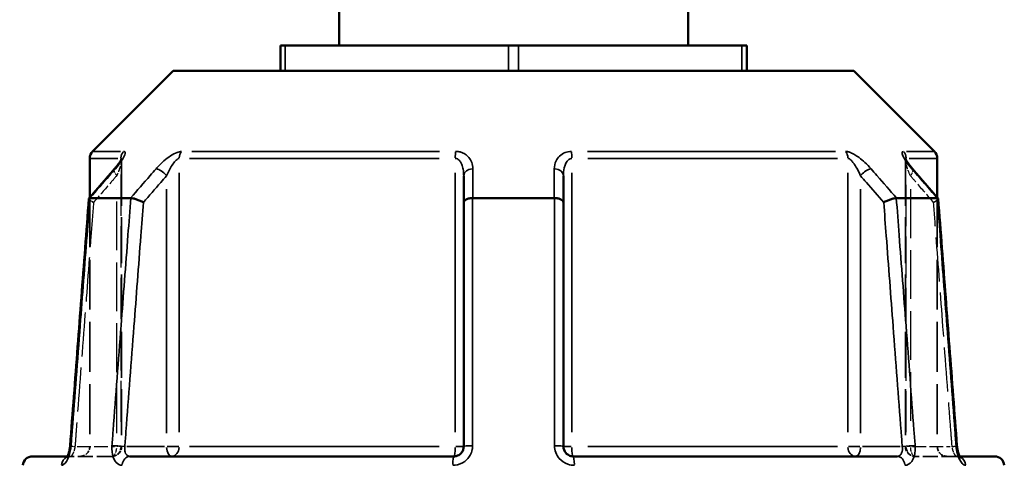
# Model space of a CAD drawing. Header units: millimetres. Extents: x 0 to 926, y 0 to 969.
# Tile 5 of 18: x 351 to 451, y 407 to 453. Entities that reach past the tile are written whole.
import ezdxf

# ---------------------------------------------------------------- set-up
doc = ezdxf.new("R2010")
doc.units = ezdxf.units.MM
doc.linetypes.add('DASHED', pattern=[0.2067, 0.1654, -0.0413])
for name, color, linetype, lineweight in [('Dimension (ANSI)', 7, 'Continuous', 25), ('Hidden (ANSI)', 7, 'DASHED', 35), ('Hidden Narrow (ANSI)', 7, 'DASHED', 25), ('Visible (ANSI)', 7, 'Continuous', 50), ('Visible Narrow (ANSI)', 7, 'Continuous', 35)]:
    doc.layers.add(name, color=color, linetype=linetype, lineweight=lineweight)
doc.styles.add('Note Text (ANSI)', font='tahoma.ttf')
doc.dimstyles.new('Default - mm (ANSI)', dxfattribs={"dimtxt": 3.048, "dimasz": 2.5, "dimexe": 3.175, "dimexo": 1.6002, "dimgap": 0.8, "dimtad": 0, "dimtoh": 1, "dimrnd": 1e-08, "dimzin": 4, "dimdsep": 46, "dimtxsty": 'Note Text (ANSI)', "dimcen": 0.09, "dimdle": 10, "dimclrd": 256, "dimclre": 256, "dimclrt": 256, "dimadec": 1, "dimazin": 1, "dimtfac": 1, "dimtofl": 0, "dimtmove": 0, "dimatfit": 3, "dimfxl": 1, "dimtolj": 1, "dimtzin": 4, "dimlwd": -1, "dimlwe": -1, "dimarcsym": 0})

# ---------------------------------------------------------------- blocks, each defined once
blk = doc.blocks.new('*D8')
at = {"layer": 'Defpoints', "color": 0, "transparency": 16777216}
for p in [(256.68, 532.05), (385.95, 532.05), (401.98, 242.08)]:
    blk.add_point(p, dxfattribs=at)
at = {"layer": 'Dimension (ANSI)', "transparency": 16777216}
for p, q in [((384.35, 532.05), (253.5, 532.05)), ((256.68, 529.55), (256.68, 424.05)), ((256.68, 244.58), (256.68, 410.11)), ((400.38, 242.08), (253.5, 242.08))]:
    blk.add_line(p, q, dxfattribs=at)
for points in [[(256.26, 529.55), (257.09, 529.55), (256.68, 532.05)], [(256.26, 244.58), (257.09, 244.58), (256.68, 242.08)]]:
    blk.add_solid(points, dxfattribs=at)
at = {"layer": 'Dimension (ANSI)', "transparency": 16777216, "insert": (255.08, 410.91), "char_height": 3.048, "attachment_point": 1, "rotation": 90, "style": 'Note Text (ANSI)'}
blk.add_mtext('\\A1;289.97', dxfattribs=at)

msp = doc.modelspace()

# ---------------------------------------------------------------- linework, layer by layer
at = {"layer": 'Hidden (ANSI)', "ltscale": 28.348015}
for p, q in [((361.161, 438.566), (361.161, 409.268)), ((441.348, 438.566), (441.348, 409.268))]:
    msp.add_line(p, q, dxfattribs=at)
at = {"layer": 'Hidden (ANSI)', "ltscale": 30.793913}
for p, q in [((357.905, 434.729), (357.905, 409.268)), ((444.605, 434.729), (444.605, 409.268))]:
    msp.add_line(p, q, dxfattribs=at)
at = {"layer": 'Hidden (ANSI)', "ltscale": 1.470216}
msp.add_line((355.623, 408.268), (355.917, 408.268), dxfattribs=at)
at = {"layer": 'Hidden (ANSI)', "ltscale": 9.334328}
for p, q in [((360.161, 408.268), (355.917, 408.268)), ((446.592, 408.268), (442.348, 408.268))]:
    msp.add_line(p, q, dxfattribs=at)
at = {"layer": 'Hidden (ANSI)', "ltscale": 1.47006}
msp.add_line((446.592, 408.268), (446.887, 408.268), dxfattribs=at)
at = {"layer": 'Hidden (ANSI)', "ltscale": 2.991791}
for centre, start, end in [((356.905, 409.268), 270, 0), ((360.161, 409.268), 270, 0), ((442.348, 409.268), 180, 270), ((445.605, 409.268), 180, 270)]:
    msp.add_arc(centre, 1, start, end, dxfattribs=at)
at = {"layer": 'Hidden (ANSI)', "ltscale": 8.016771}
for centre, major_axis, ratio, start_param, end_param in [((10158.652, -10784.727), (-349.646, 15834.666), 0.8713327, 0.7640635, 0.7643292), ((-9484.345, -10932.144), (-352.645, -16042.718), 0.8713098, 2.3771786, 2.3774409)]:
    msp.add_ellipse(centre, major_axis=major_axis, ratio=ratio, start_param=start_param, end_param=end_param, dxfattribs=at)
at = {"layer": 'Hidden (ANSI)', "ltscale": 4.578621}
msp.add_open_spline([(360.407, 437.606), (360.506, 437.72), (360.599, 437.833), (360.771, 438.051), (360.85, 438.156), (360.986, 438.353), (361.045, 438.445), (361.111, 438.561), (361.13, 438.596), (361.155, 438.647), (361.163, 438.666), (361.173, 438.689), (361.176, 438.696), (361.178, 438.703), (361.176, 438.699), (361.168, 438.661), (361.164, 438.636), (361.162, 438.588), (361.161, 438.577), (361.161, 438.566)], degree=3, knots=[0, 0, 0, 0, 0.05326363, 0.05326363, 0.10652726, 0.10652726, 0.15979088, 0.15979088, 0.1864227, 0.1864227, 0.20693939, 0.20693939, 0.22202176, 0.22202176, 0.24544118, 0.24544118, 0.26213437, 0.26213437, 0.26631814, 0.26631814, 0.26631814, 0.26631814], dxfattribs=at)
at = {"layer": 'Hidden (ANSI)', "ltscale": 0.735482}
msp.add_open_spline([(361.161, 438.566), (361.161, 438.609), (361.165, 438.638), (361.172, 438.68), (361.175, 438.691), (361.177, 438.699), (361.177, 438.7), (361.177, 438.7)], degree=3, knots=[0.079099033, 0.079099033, 0.079099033, 0.079099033, 0.094745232, 0.094745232, 0.110737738, 0.110737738, 0.118300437, 0.118300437, 0.118300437, 0.118300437], dxfattribs=at)
at = {"layer": 'Hidden (ANSI)', "ltscale": 4.578617}
msp.add_open_spline([(441.348, 438.566), (441.348, 438.609), (441.344, 438.638), (441.338, 438.68), (441.335, 438.691), (441.332, 438.703), (441.332, 438.701), (441.339, 438.682), (441.348, 438.661), (441.38, 438.594), (441.409, 438.54), (441.495, 438.396), (441.558, 438.301), (441.702, 438.099), (441.783, 437.992), (441.944, 437.792), (442.021, 437.699), (442.102, 437.606)], degree=3, knots=[0.07909903, 0.07909903, 0.07909903, 0.07909903, 0.09474523, 0.09474523, 0.11073774, 0.11073774, 0.12984163, 0.12984163, 0.15596521, 0.15596521, 0.19532048, 0.19532048, 0.24858388, 0.24858388, 0.30184727, 0.30184727, 0.345416, 0.345416, 0.345416, 0.345416], dxfattribs=at)
at = {"layer": 'Hidden (ANSI)', "ltscale": 0.735502}
msp.add_open_spline([(441.332, 438.7), (441.332, 438.701), (441.335, 438.694), (441.341, 438.661), (441.345, 438.636), (441.348, 438.588), (441.348, 438.577), (441.348, 438.566)], degree=3, knots=[0.227116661, 0.227116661, 0.227116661, 0.227116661, 0.245441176, 0.245441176, 0.262134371, 0.262134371, 0.26631814, 0.26631814, 0.26631814, 0.26631814], dxfattribs=at)
at = {"layer": 'Hidden (ANSI)', "ltscale": 2.089217}
for points, knots in [([(357.813, 434.609), (357.811, 434.586), (357.825, 434.557), (357.888, 434.482), (357.943, 434.434), (358.09, 434.331), (358.18, 434.276), (358.284, 434.22), (358.285, 434.219), (358.286, 434.218)], [-0.10955435, -0.10955435, -0.10955435, -0.10955435, -0.0779256, -0.0779256, -0.03921815, -0.03921815, 0, 0, 0.00047625, 0.00047625, 0.00047625, 0.00047625]), ([(444.223, 434.218), (444.224, 434.219), (444.226, 434.22), (444.329, 434.276), (444.42, 434.331), (444.566, 434.434), (444.621, 434.482), (444.684, 434.557), (444.698, 434.586), (444.696, 434.609)], [-0.15367829, -0.15367829, -0.15367829, -0.15367829, -0.15320316, -0.15320316, -0.11407628, -0.11407628, -0.07545892, -0.07545892, -0.04390378, -0.04390378, -0.04390378, -0.04390378])]:
    msp.add_open_spline(points, degree=3, knots=knots, dxfattribs=at)
at = {"layer": 'Hidden (ANSI)', "ltscale": 0.527502}
msp.add_open_spline([(355.861, 409.07), (355.868, 409.117), (355.874, 409.165), (355.884, 409.256), (355.888, 409.3), (355.892, 409.344)], degree=3, knots=[0.279678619, 0.279678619, 0.279678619, 0.279678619, 0.298086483, 0.298086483, 0.314813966, 0.314813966, 0.314813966, 0.314813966], dxfattribs=at)
at = {"layer": 'Hidden (ANSI)', "ltscale": 1.701024}
msp.add_open_spline([(355.544, 408.144), (355.544, 408.144), (355.544, 408.144), (355.544, 408.144), (355.553, 408.154), (355.6, 408.187), (355.638, 408.209), (355.752, 408.251), (355.831, 408.268), (355.917, 408.268)], degree=3, knots=[0.227293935, 0.227293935, 0.227293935, 0.227293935, 0.22772718, 0.22772718, 0.25682997, 0.25682997, 0.285161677, 0.285161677, 0.314811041, 0.314811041, 0.314811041, 0.314811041], dxfattribs=at)
at = {"layer": 'Hidden (ANSI)', "ltscale": 1.700917}
for points in [[(355.917, 408.268), (355.814, 408.268), (355.722, 408.243), (355.608, 408.194), (355.576, 408.171), (355.548, 408.149), (355.544, 408.144), (355.544, 408.144)], [(446.592, 408.268), (446.696, 408.268), (446.787, 408.243), (446.902, 408.194), (446.933, 408.171), (446.961, 408.149), (446.966, 408.144), (446.966, 408.144)]]:
    msp.add_open_spline(points, degree=3, knots=[0, 0, 0, 0, 0.035487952, 0.035487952, 0.066590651, 0.066590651, 0.08751627, 0.08751627, 0.08751627, 0.08751627], dxfattribs=at)
at = {"layer": 'Hidden (ANSI)', "ltscale": 0.402963}
msp.add_open_spline([(355.574, 408.184), (355.575, 408.186), (355.576, 408.187), (355.59, 408.209), (355.606, 408.235), (355.623, 408.268)], degree=3, knots=[0.122975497, 0.122975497, 0.122975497, 0.122975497, 0.124622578, 0.124622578, 0.150448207, 0.150448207, 0.150448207, 0.150448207], dxfattribs=at)
at = {"layer": 'Hidden (ANSI)', "ltscale": 0.420625}
msp.add_open_spline([(355.78, 408.686), (355.793, 408.732), (355.804, 408.779), (355.82, 408.847), (355.824, 408.867), (355.828, 408.886)], degree=3, knots=[0.227257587, 0.227257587, 0.227257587, 0.227257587, 0.247429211, 0.247429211, 0.255432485, 0.255432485, 0.255432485, 0.255432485], dxfattribs=at)
at = {"layer": 'Hidden (ANSI)', "ltscale": 2.63652}
msp.add_open_spline([(446.887, 408.268), (446.906, 408.231), (446.924, 408.202), (446.954, 408.156), (446.966, 408.144), (446.965, 408.144), (446.956, 408.154), (446.909, 408.187), (446.872, 408.209), (446.758, 408.251), (446.679, 408.268), (446.592, 408.268)], degree=3, knots=[0.16436308, 0.16436308, 0.16436308, 0.16436308, 0.19343627, 0.19343627, 0.22772718, 0.22772718, 0.25682997, 0.25682997, 0.28516168, 0.28516168, 0.31481104, 0.31481104, 0.31481104, 0.31481104], dxfattribs=at)
at = {"layer": 'Hidden Narrow (ANSI)', "ltscale": 25.473957}
msp.add_line((361.088, 437.058), (361.088, 410.731), dxfattribs=at)
at = {"layer": 'Hidden Narrow (ANSI)', "ltscale": 25.473923}
msp.add_line((441.421, 410.731), (441.421, 437.058), dxfattribs=at)
at = {"layer": 'Hidden Narrow (ANSI)', "ltscale": 30.13257}
for p, q in [((360.661, 410.652), (360.661, 435.566)), ((441.848, 435.566), (441.848, 410.652))]:
    msp.add_line(p, q, dxfattribs=at)
at = {"layer": 'Hidden Narrow (ANSI)', "ltscale": 8.457208}
for p, q in [((356.602, 409.268), (360.448, 409.268)), ((442.061, 409.268), (445.907, 409.268))]:
    msp.add_line(p, q, dxfattribs=at)
at = {"layer": 'Hidden Narrow (ANSI)', "ltscale": 1.795034}
for p, q in [((361.16, 409.268), (360.706, 409.268)), ((441.803, 409.268), (441.349, 409.268))]:
    msp.add_line(p, q, dxfattribs=at)
at = {"layer": 'Hidden Narrow (ANSI)', "ltscale": 2.029475}
for centre, major_axis, start_param, end_param in [((361.161, 436.95), (-0.755, 0.656), 0.059198, 1.1247615), ((441.348, 436.95), (0.755, 0.656), 5.1584238, 6.2239873)]:
    msp.add_ellipse(centre, major_axis=major_axis, ratio=0.3543192, start_param=start_param, end_param=end_param, dxfattribs=at)
at = {"layer": 'Hidden Narrow (ANSI)', "ltscale": 1.797881}
for centre, major_axis, start_param, end_param in [((356.889, 409.268), (-0.997, 0.076), 0.0524429, 0.9964155), ((445.62, 409.268), (0.997, 0.076), 5.2867698, 6.2307424)]:
    msp.add_ellipse(centre, major_axis=major_axis, ratio=0.0437298, start_param=start_param, end_param=end_param, dxfattribs=at)
at = {"layer": 'Hidden Narrow (ANSI)', "ltscale": 2.692601}
for centre, ratio, start_param, end_param in [((360.161, 409.268), 0.5, 0.0785398, 1.4922565), ((360.161, 409.268), 0.9265657, 0.0785398, 1.4922565), ((442.348, 409.268), 0.9265657, 4.7909288, 6.2046455), ((442.348, 409.268), 0.5, 4.7909288, 6.2046455)]:
    msp.add_ellipse(centre, major_axis=(0, -1), ratio=ratio, start_param=start_param, end_param=end_param, dxfattribs=at)
at = {"layer": 'Hidden Narrow (ANSI)', "ltscale": 0.633739}
msp.add_ellipse((355.917, 407.268), major_axis=(0, 1), ratio=0.9213266, start_param=0.0184876, end_param=0.3512644, dxfattribs=at)
at = {"layer": 'Hidden Narrow (ANSI)', "ltscale": 0.633677}
msp.add_ellipse((446.592, 407.268), major_axis=(0, 1), ratio=0.9213266, start_param=5.9319551, end_param=6.2646995, dxfattribs=at)
at = {"layer": 'Hidden Narrow (ANSI)', "ltscale": 3.591758}
msp.add_open_spline([(361.154, 438.646), (361.157, 438.634), (361.159, 438.621), (361.165, 438.547), (361.158, 438.467), (361.128, 438.29), (361.105, 438.194), (361.037, 437.94), (360.983, 437.774), (360.846, 437.391), (360.758, 437.171), (360.661, 436.95)], degree=3, knots=[0.05373644, 0.05373644, 0.05373644, 0.05373644, 0.06721438, 0.06721438, 0.12292214, 0.12292214, 0.17440412, 0.17440412, 0.25131567, 0.25131567, 0.345416, 0.345416, 0.345416, 0.345416], dxfattribs=at)
at = {"layer": 'Hidden Narrow (ANSI)', "ltscale": 3.592147}
msp.add_open_spline([(441.848, 436.95), (441.728, 437.226), (441.621, 437.5), (441.414, 438.113), (441.332, 438.447), (441.351, 438.627), (441.353, 438.637), (441.355, 438.646)], degree=3, knots=[0, 0, 0, 0, 0.11734182, 0.11734182, 0.28109054, 0.28109054, 0.2916805, 0.2916805, 0.2916805, 0.2916805], dxfattribs=at)
at = {"layer": 'Hidden Narrow (ANSI)', "ltscale": 6.635457}
for points, knots in [([(360.661, 436.95), (360.461, 436.719), (360.26, 436.489), (360.06, 436.258), (359.469, 435.578), (358.877, 434.898), (358.286, 434.218)], [1.66212972, 1.66212972, 1.66212972, 1.66212972, 1.76016503, 1.76016503, 1.76016503, 2.04921716, 2.04921716, 2.04921716, 2.04921716]), ([(444.223, 434.218), (443.632, 434.898), (443.041, 435.578), (442.449, 436.258), (442.249, 436.489), (442.048, 436.719), (441.848, 436.95)], [2.57167596, 2.57167596, 2.57167596, 2.57167596, 2.8607281, 2.8607281, 2.8607281, 2.95876341, 2.95876341, 2.95876341, 2.95876341])]:
    msp.add_open_spline(points, degree=3, knots=knots, dxfattribs=at)
at = {"layer": 'Hidden Narrow (ANSI)', "ltscale": 27.263716}
for points, knots in [([(358.286, 434.218), (358.199, 433.076), (358.113, 431.934), (357.791, 427.708), (357.556, 424.623), (357.322, 421.539), (357.05, 417.966), (356.779, 414.394), (356.468, 410.304), (356.428, 409.786), (356.389, 409.268)], [0.5850433, 0.5850433, 0.5850433, 0.5850433, 0.9289552, 0.9289552, 1.8579104, 1.8579104, 1.8579104, 2.9336695, 2.9336695, 3.0896699, 3.0896699, 3.0896699, 3.0896699]), ([(446.12, 409.268), (446.081, 409.786), (446.042, 410.304), (445.731, 414.394), (445.459, 417.966), (445.187, 421.539), (444.953, 424.623), (444.718, 427.708), (444.397, 431.934), (444.31, 433.076), (444.223, 434.218)], [1.2046153, 1.2046153, 1.2046153, 1.2046153, 1.3606158, 1.3606158, 2.4363748, 2.4363748, 2.4363748, 3.3653301, 3.3653301, 3.709242, 3.709242, 3.709242, 3.709242])]:
    msp.add_open_spline(points, degree=3, knots=knots, dxfattribs=at)
at = {"layer": 'Hidden Narrow (ANSI)', "ltscale": 2.712011}
msp.add_open_spline([(356.389, 409.268), (356.379, 409.202), (356.366, 409.136), (356.329, 408.967), (356.3, 408.866), (356.226, 408.654), (356.178, 408.548), (356.054, 408.338), (355.978, 408.268), (355.917, 408.268)], degree=3, knots=[0, 0, 0, 0, 0.03982627, 0.03982627, 0.1035483, 0.1035483, 0.18638694, 0.18638694, 0.31481104, 0.31481104, 0.31481104, 0.31481104], dxfattribs=at)
at = {"layer": 'Hidden Narrow (ANSI)', "ltscale": 2.712193}
msp.add_open_spline([(446.592, 408.268), (446.569, 408.268), (446.544, 408.278), (446.475, 408.328), (446.429, 408.384), (446.323, 408.56), (446.265, 408.695), (446.176, 408.979), (446.142, 409.124), (446.12, 409.268)], degree=3, knots=[0, 0, 0, 0, 0.04867645, 0.04867645, 0.12655878, 0.12655878, 0.2278058, 0.2278058, 0.31481397, 0.31481397, 0.31481397, 0.31481397], dxfattribs=at)
at = {"layer": 'Visible (ANSI)'}
for p, q in [((383.405, 500.853), (383.405, 450.268)), ((419.105, 461.561), (419.105, 450.268)), ((377.404, 450.268), (377.904, 450.268)), ((377.404, 450.268), (377.404, 447.668)), ((377.904, 450.268), (400.755, 450.268)), ((400.755, 450.268), (401.755, 450.268)), ((401.755, 450.268), (424.605, 450.268)), ((424.605, 450.268), (425.105, 450.268)), ((425.105, 447.668), (425.105, 450.268)), ((366.439, 447.668), (358.198, 439.426)), ((366.439, 447.668), (436.07, 447.668)), ((436.07, 447.668), (444.312, 439.426)), ((357.905, 438.719), (357.905, 434.729)), ((444.605, 438.719), (444.605, 434.729)), ((396.155, 436.95), (396.155, 434.218)), ((406.355, 434.218), (406.355, 436.95)), ((357.922, 434.668), (362.083, 434.668)), ((396.155, 434.218), (396.155, 409.268)), ((397.093, 434.668), (405.416, 434.668)), ((406.355, 409.268), (406.355, 434.218)), ((440.426, 434.668), (444.588, 434.668)), ((352.046, 408.268), (355.623, 408.268)), ((362.017, 408.268), (395.155, 408.268)), ((407.355, 408.268), (440.492, 408.268)), ((446.887, 408.268), (450.463, 408.268))]:
    msp.add_line(p, q, dxfattribs=at)
for centre, start, end in [((358.905, 438.719), 135, 180), ((443.605, 438.719), 0, 45), ((352.046, 407.268), 90, 175), ((450.463, 407.268), 5, 90)]:
    msp.add_arc(centre, 1, start, end, dxfattribs=at)
for centre, major_axis, ratio, start_param, end_param in [((10286.854, -10932.144), (352.645, -16042.718), 0.8713098, 3.9057444, 3.9060067), ((-9356.142, -10784.727), (349.646, 15834.666), 0.8713327, 5.5188561, 5.5191219)]:
    msp.add_ellipse(centre, major_axis=major_axis, ratio=ratio, start_param=start_param, end_param=end_param, dxfattribs=at)
for points, knots in [([(361.177, 438.7), (361.177, 438.7), (361.176, 438.698), (361.17, 438.682), (361.162, 438.661), (361.129, 438.594), (361.1, 438.54), (361.014, 438.396), (360.952, 438.301), (360.808, 438.099), (360.726, 437.992), (360.565, 437.792), (360.488, 437.699), (360.407, 437.606)], [0.11830044, 0.11830044, 0.11830044, 0.11830044, 0.12984163, 0.12984163, 0.15596521, 0.15596521, 0.19532048, 0.19532048, 0.24858388, 0.24858388, 0.30184727, 0.30184727, 0.345416, 0.345416, 0.345416, 0.345416]), ([(442.102, 437.606), (442.003, 437.72), (441.91, 437.833), (441.738, 438.051), (441.66, 438.156), (441.523, 438.353), (441.465, 438.445), (441.398, 438.561), (441.38, 438.596), (441.354, 438.647), (441.346, 438.666), (441.336, 438.689), (441.334, 438.696), (441.332, 438.7), (441.332, 438.7), (441.332, 438.7)], [0, 0, 0, 0, 0.05326363, 0.05326363, 0.10652726, 0.10652726, 0.15979088, 0.15979088, 0.1864227, 0.1864227, 0.20693939, 0.20693939, 0.22202176, 0.22202176, 0.22711666, 0.22711666, 0.22711666, 0.22711666]), ([(357.813, 434.609), (357.685, 432.925), (357.557, 431.241), (357.301, 427.872), (357.173, 426.188), (356.916, 422.819), (356.788, 421.134), (356.532, 417.766), (356.404, 416.081), (356.148, 412.713), (356.02, 411.028), (355.892, 409.344)], [0.5534149, 0.5534149, 0.5534149, 0.5534149, 1.0606659, 1.0606659, 1.5679169, 1.5679169, 2.0751679, 2.0751679, 2.5824189, 2.5824189, 3.0896699, 3.0896699, 3.0896699, 3.0896699]), ([(357.911, 434.668), (357.858, 434.663), (357.827, 434.648), (357.815, 434.619), (357.813, 434.614), (357.813, 434.609)], [-0.153560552, -0.153560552, -0.153560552, -0.153560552, -0.11651575, -0.11651575, -0.109554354, -0.109554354, -0.109554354, -0.109554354]), ([(363.386, 434.218), (363.385, 434.219), (363.384, 434.22), (363.28, 434.276), (363.166, 434.331), (362.93, 434.434), (362.809, 434.482), (362.572, 434.564), (362.458, 434.599), (362.255, 434.648), (362.168, 434.663), (362.098, 434.668)], [-0.15367829, -0.15367829, -0.15367829, -0.15367829, -0.15320314, -0.15320314, -0.11407627, -0.11407627, -0.07545889, -0.07545889, -0.03695858, -0.03695858, 0, 0, 0, 0]), ([(397.067, 434.668), (396.945, 434.663), (396.826, 434.648), (396.603, 434.599), (396.501, 434.564), (396.333, 434.482), (396.268, 434.434), (396.178, 434.331), (396.155, 434.276), (396.155, 434.22), (396.155, 434.219), (396.155, 434.218)], [-0.15356042, -0.15356042, -0.15356042, -0.15356042, -0.11651568, -0.11651568, -0.07792572, -0.07792572, -0.03921808, -0.03921808, 0, 0, 0.00047638, 0.00047638, 0.00047638, 0.00047638]), ([(406.355, 434.218), (406.355, 434.219), (406.355, 434.22), (406.354, 434.276), (406.331, 434.331), (406.241, 434.434), (406.176, 434.482), (406.008, 434.564), (405.907, 434.599), (405.683, 434.648), (405.565, 434.663), (405.442, 434.668)], [-0.15367829, -0.15367829, -0.15367829, -0.15367829, -0.15320302, -0.15320302, -0.11407622, -0.11407622, -0.07545867, -0.07545867, -0.03695852, -0.03695852, 0, 0, 0, 0]), ([(440.411, 434.668), (440.341, 434.663), (440.254, 434.648), (440.051, 434.599), (439.937, 434.564), (439.7, 434.482), (439.579, 434.434), (439.343, 434.331), (439.23, 434.276), (439.126, 434.22), (439.124, 434.219), (439.123, 434.218)], [-0.15356053, -0.15356053, -0.15356053, -0.15356053, -0.11651574, -0.11651574, -0.07792562, -0.07792562, -0.03921814, -0.03921814, 0, 0, 0.00047627, 0.00047627, 0.00047627, 0.00047627]), ([(444.696, 434.609), (444.696, 434.614), (444.695, 434.619), (444.683, 434.648), (444.651, 434.663), (444.599, 434.668)], [-0.043903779, -0.043903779, -0.043903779, -0.043903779, -0.036958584, -0.036958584, 0, 0, 0, 0]), ([(446.618, 409.344), (446.49, 411.028), (446.361, 412.713), (446.105, 416.081), (445.977, 417.766), (445.721, 421.134), (445.593, 422.819), (445.337, 426.188), (445.209, 427.872), (444.952, 431.241), (444.824, 432.925), (444.696, 434.609)], [1.2046153, 1.2046153, 1.2046153, 1.2046153, 1.7118663, 1.7118663, 2.2191174, 2.2191174, 2.7263684, 2.7263684, 3.2336194, 3.2336194, 3.7408704, 3.7408704, 3.7408704, 3.7408704]), ([(355.892, 409.344), (355.881, 409.207), (355.863, 409.069), (355.814, 408.809), (355.783, 408.688), (355.717, 408.479), (355.682, 408.391), (355.62, 408.259), (355.592, 408.211), (355.555, 408.156), (355.544, 408.144), (355.544, 408.144)], [0, 0, 0, 0, 0.05246869, 0.05246869, 0.10385719, 0.10385719, 0.15173749, 0.15173749, 0.19343627, 0.19343627, 0.22729393, 0.22729393, 0.22729393, 0.22729393]), ([(396.155, 409.268), (396.155, 409.202), (396.148, 409.137), (396.115, 408.969), (396.078, 408.869), (395.958, 408.658), (395.866, 408.552), (395.614, 408.362), (395.443, 408.294), (395.229, 408.27), (395.192, 408.268), (395.155, 408.268)], [0, 0, 0, 0, 0.03957477, 0.03957477, 0.1028944, 0.1028944, 0.18520991, 0.18520991, 0.29222008, 0.29222008, 0.31481112, 0.31481112, 0.31481112, 0.31481112]), ([(407.355, 408.268), (407.245, 408.268), (407.134, 408.286), (406.862, 408.38), (406.71, 408.483), (406.441, 408.797), (406.355, 409.033), (406.355, 409.268)], [0, 0, 0, 0, 0.06653404, 0.06653404, 0.1729885, 0.1729885, 0.31481287, 0.31481287, 0.31481287, 0.31481287]), ([(446.618, 409.344), (446.628, 409.207), (446.646, 409.069), (446.696, 408.809), (446.726, 408.688), (446.793, 408.479), (446.828, 408.391), (446.87, 408.301), (446.878, 408.284), (446.887, 408.268)], [0, 0, 0, 0, 0.05246869, 0.05246869, 0.10385719, 0.10385719, 0.15173749, 0.15173749, 0.16436308, 0.16436308, 0.16436308, 0.16436308]), ([(446.966, 408.144), (446.966, 408.144), (446.965, 408.144), (446.96, 408.15), (446.948, 408.165), (446.915, 408.216), (446.892, 408.255), (446.84, 408.363), (446.81, 408.435), (446.749, 408.609), (446.719, 408.715), (446.667, 408.95), (446.645, 409.08), (446.625, 409.256), (446.621, 409.3), (446.618, 409.344)], [0.08751627, 0.08751627, 0.08751627, 0.08751627, 0.09464308, 0.09464308, 0.12462258, 0.12462258, 0.15950627, 0.15950627, 0.20062077, 0.20062077, 0.24742921, 0.24742921, 0.29808648, 0.29808648, 0.31481397, 0.31481397, 0.31481397, 0.31481397]), ([(355.544, 408.144), (355.544, 408.144), (355.544, 408.144), (355.549, 408.15), (355.56, 408.163), (355.574, 408.184)], [0.08751627, 0.08751627, 0.08751627, 0.08751627, 0.094643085, 0.094643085, 0.122975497, 0.122975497, 0.122975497, 0.122975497]), ([(355.623, 408.268), (355.629, 408.28), (355.635, 408.292), (355.669, 408.363), (355.699, 408.435), (355.746, 408.569), (355.764, 408.626), (355.78, 408.686)], [0.150448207, 0.150448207, 0.150448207, 0.150448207, 0.159506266, 0.159506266, 0.200620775, 0.200620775, 0.227257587, 0.227257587, 0.227257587, 0.227257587])]:
    msp.add_open_spline(points, degree=3, knots=knots, dxfattribs=at)
for points in [[(357.911, 434.668), (357.914, 434.668), (357.918, 434.668), (357.922, 434.668)], [(362.083, 434.668), (362.088, 434.668), (362.093, 434.668), (362.098, 434.668)], [(397.067, 434.668), (397.076, 434.668), (397.085, 434.668), (397.093, 434.668)], [(405.416, 434.668), (405.425, 434.668), (405.433, 434.668), (405.442, 434.668)], [(440.411, 434.668), (440.416, 434.668), (440.421, 434.668), (440.426, 434.668)], [(444.588, 434.668), (444.591, 434.668), (444.595, 434.668), (444.599, 434.668)], [(355.828, 408.886), (355.84, 408.946), (355.851, 409.007), (355.861, 409.07)]]:
    msp.add_open_spline(points, degree=3, dxfattribs=at)
at = {"layer": 'Visible Narrow (ANSI)'}
for p, q in [((377.904, 447.798), (377.904, 450.138)), ((400.755, 450.138), (400.755, 447.798)), ((401.755, 447.798), (401.755, 450.138)), ((424.605, 450.138), (424.605, 447.798)), ((358.206, 439.426), (361.055, 439.426)), ((368.327, 439.426), (393.693, 439.426)), ((408.817, 439.426), (434.183, 439.426)), ((441.455, 439.426), (444.304, 439.426)), ((360.781, 438.719), (357.913, 438.719)), ((361.088, 438.709), (361.088, 438.531)), ((393.641, 438.719), (368.103, 438.719)), ((434.407, 438.719), (408.868, 438.719)), ((441.421, 438.531), (441.421, 438.709)), ((444.597, 438.719), (441.728, 438.719)), ((367.051, 410.741), (367.051, 437.247)), ((395.292, 437.247), (395.292, 410.741)), ((407.217, 410.741), (407.217, 437.247)), ((435.459, 437.247), (435.459, 410.741)), ((365.761, 435.566), (365.761, 410.652)), ((436.748, 410.652), (436.748, 435.566)), ((365.548, 409.268), (361.702, 409.268)), ((367.005, 409.268), (365.825, 409.268)), ((368.103, 409.268), (393.641, 409.268)), ((396.152, 409.268), (395.363, 409.268)), ((407.147, 409.268), (406.357, 409.268)), ((408.868, 409.268), (434.407, 409.268)), ((436.685, 409.268), (435.505, 409.268)), ((440.807, 409.268), (436.961, 409.268))]:
    msp.add_line(p, q, dxfattribs=at)
for centre, major_axis, ratio, start_param, end_param in [((362.015, 438.719), (0, 1), 0.9265657, 0.8246681, 1.5315264), ((367.84, 438.719), (0, -1), 0.7890235, 3.9662607, 4.6731191), ((395.43, 438.719), (0, 1), 0.1375423, 0.8246681, 1.5315264), ((407.08, 438.719), (0, -1), 0.1375423, 1.6100662, 2.3169246), ((434.67, 438.719), (0, 1), 0.7890235, 4.7516589, 5.4585172), ((440.495, 438.719), (0, -1), 0.9265657, 1.6100662, 2.3169246), ((361.161, 436.95), (-0.755, 0.656), 0.3543192, 5.9781609, 6.2671314), ((365.261, 436.95), (-0.755, 0.656), 0.3543192, 4.400804, 5.755338), ((397.155, 436.95), (-1, 0), 0.7086384, 4.8533994, 6.2079334), ((405.355, 436.95), (1, 0), 0.7086384, 0.0752519, 1.4297859), ((437.248, 436.95), (-0.755, -0.656), 0.3543192, 3.66944, 5.023974), ((441.348, 436.95), (0.755, 0.656), 0.3543192, 0.0160539, 0.3050244), ((356.889, 409.268), (-0.997, 0.076), 0.0437298, 5.8665688, 6.2612581), ((360.989, 409.268), (0.997, -0.076), 0.0437298, 1.1232285, 2.4618904), ((366.261, 409.268), (0, -1), 0.5, 4.7909288, 6.2046455), ((366.261, 409.268), (0, -1), 0.7890235, 0.0785398, 1.4922565), ((395.155, 409.268), (0, -1), 0.1375423, 0.0785398, 1.4922565), ((397.155, 409.268), (-1, 0), 0.0874597, 4.8701533, 6.2088152), ((405.355, 409.268), (1, 0), 0.0874597, 0.0743701, 1.413032), ((407.355, 409.268), (0, -1), 0.1375423, 4.7909288, 6.2046455), ((436.248, 409.268), (0, -1), 0.7890235, 4.7909288, 6.2046455), ((436.248, 409.268), (0, -1), 0.5, 0.0785398, 1.4922565), ((441.52, 409.268), (0.997, 0.076), 0.0437298, 0.6797022, 2.0183641), ((445.62, 409.268), (0.997, 0.076), 0.0437298, 0.0219272, 0.4166165), ((355.917, 407.268), (0, 1), 0.9213266, 0.4254409, 1.427841), ((362.017, 407.268), (0, 1), 0.797365, 0.0741765, 1.4093534), ((395.155, 407.268), (0, 1), 0.1239616, 0.0741765, 1.4093534), ((407.355, 407.268), (0, 1), 0.1239616, 4.8738319, 6.2090088), ((440.492, 407.268), (0, 1), 0.797365, 4.8738319, 6.2090088), ((446.592, 407.268), (0, 1), 0.9213266, 4.8553461, 5.8577786)]:
    msp.add_ellipse(centre, major_axis=major_axis, ratio=ratio, start_param=start_param, end_param=end_param, dxfattribs=at)
for points, knots in [([(360.519, 437.657), (360.711, 437.878), (360.887, 438.098), (361.16, 438.481), (361.267, 438.647), (361.403, 438.901), (361.446, 438.997), (361.505, 439.174), (361.518, 439.254), (361.499, 439.358), (361.478, 439.391), (361.42, 439.421), (361.392, 439.426), (361.359, 439.426)], [-0.345416, -0.345416, -0.345416, -0.345416, -0.25131567, -0.25131567, -0.17440412, -0.17440412, -0.12292214, -0.12292214, -0.06721438, -0.06721438, -0.02585168, -0.02585168, 0, 0, 0, 0]), ([(367.282, 439.426), (367.151, 439.426), (366.995, 439.391), (366.39, 439.161), (365.91, 438.824), (365.197, 438.207), (364.925, 437.933), (364.685, 437.657)], [-0.34541683, -0.34541683, -0.34541683, -0.34541683, -0.28278882, -0.28278882, -0.11734182, -0.11734182, 0, 0, 0, 0]), ([(397.089, 437.657), (397.089, 437.88), (397.051, 438.101), (396.906, 438.484), (396.814, 438.649), (396.607, 438.902), (396.509, 438.997), (396.273, 439.174), (396.13, 439.254), (395.851, 439.358), (395.723, 439.391), (395.505, 439.421), (395.419, 439.426), (395.333, 439.426)], [-0.34541583, -0.34541583, -0.34541583, -0.34541583, -0.25081718, -0.25081718, -0.17415567, -0.17415567, -0.12305037, -0.12305037, -0.06721438, -0.06721438, -0.02585168, -0.02585168, 0, 0, 0, 0]), ([(407.177, 439.426), (406.945, 439.426), (406.719, 439.383), (406.07, 439.133), (405.772, 438.809), (405.479, 438.207), (405.421, 437.933), (405.42, 437.657)], [-0.34541645, -0.34541645, -0.34541645, -0.34541645, -0.27620858, -0.27620858, -0.11734182, -0.11734182, 0, 0, 0, 0]), ([(437.825, 437.657), (437.632, 437.878), (437.42, 438.098), (437.003, 438.48), (436.804, 438.647), (436.459, 438.901), (436.318, 438.997), (436.021, 439.174), (435.866, 439.254), (435.607, 439.358), (435.5, 439.391), (435.34, 439.421), (435.282, 439.426), (435.228, 439.426)], [-0.34541603, -0.34541603, -0.34541603, -0.34541603, -0.25141662, -0.25141662, -0.17445287, -0.17445287, -0.12288915, -0.12288915, -0.06721438, -0.06721438, -0.02585168, -0.02585168, 0, 0, 0, 0]), ([(441.15, 439.426), (441.068, 439.426), (441.019, 439.389), (440.965, 439.154), (441.127, 438.82), (441.537, 438.207), (441.751, 437.933), (441.99, 437.657)], [-0.34541684, -0.34541684, -0.34541684, -0.34541684, -0.28109054, -0.28109054, -0.11734182, -0.11734182, 0, 0, 0, 0]), ([(361.088, 438.719), (361.104, 438.719), (361.118, 438.713), (361.14, 438.69), (361.149, 438.671), (361.154, 438.646)], [0, 0, 0, 0, 0.025851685, 0.025851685, 0.053736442, 0.053736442, 0.053736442, 0.053736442]), ([(365.761, 436.95), (365.882, 437.226), (366.017, 437.5), (366.372, 438.117), (366.61, 438.454), (366.909, 438.684), (366.986, 438.719), (367.051, 438.719)], [0, 0, 0, 0, 0.11734182, 0.11734182, 0.28278882, 0.28278882, 0.34541683, 0.34541683, 0.34541683, 0.34541683]), ([(395.292, 438.719), (395.335, 438.719), (395.377, 438.713), (395.484, 438.684), (395.547, 438.651), (395.684, 438.547), (395.754, 438.467), (395.871, 438.29), (395.918, 438.195), (396.02, 437.942), (396.065, 437.777), (396.136, 437.393), (396.155, 437.172), (396.155, 436.95)], [0, 0, 0, 0, 0.02585168, 0.02585168, 0.06721438, 0.06721438, 0.12305037, 0.12305037, 0.17415567, 0.17415567, 0.25081718, 0.25081718, 0.34541583, 0.34541583, 0.34541583, 0.34541583]), ([(406.355, 436.95), (406.355, 437.226), (406.383, 437.5), (406.527, 438.102), (406.673, 438.426), (406.992, 438.676), (407.103, 438.719), (407.217, 438.719)], [0, 0, 0, 0, 0.11734182, 0.11734182, 0.27620858, 0.27620858, 0.34541645, 0.34541645, 0.34541645, 0.34541645]), ([(435.459, 438.719), (435.485, 438.719), (435.514, 438.713), (435.593, 438.684), (435.646, 438.651), (435.774, 438.547), (435.851, 438.467), (435.998, 438.29), (436.068, 438.194), (436.239, 437.94), (436.338, 437.773), (436.546, 437.391), (436.652, 437.171), (436.748, 436.95)], [0, 0, 0, 0, 0.02585168, 0.02585168, 0.06721438, 0.06721438, 0.12288915, 0.12288915, 0.17445287, 0.17445287, 0.25141662, 0.25141662, 0.34541603, 0.34541603, 0.34541603, 0.34541603]), ([(357.922, 434.668), (358.587, 435.434), (359.252, 436.2), (359.918, 436.965), (360.118, 437.196), (360.319, 437.426), (360.519, 437.657)], [-2.08568395, -2.08568395, -2.08568395, -2.08568395, -1.76016503, -1.76016503, -1.76016503, -1.66212972, -1.66212972, -1.66212972, -1.66212972]), ([(364.685, 437.657), (364.484, 437.426), (364.283, 437.196), (364.082, 436.965), (363.416, 436.2), (362.749, 435.434), (362.083, 434.668)], [-2.71269422, -2.71269422, -2.71269422, -2.71269422, -2.61462465, -2.61462465, -2.61462465, -2.28913999, -2.28913999, -2.28913999, -2.28913999]), ([(397.093, 434.668), (397.092, 435.434), (397.091, 436.2), (397.09, 436.965), (397.09, 437.196), (397.089, 437.426), (397.089, 437.657)], [-2.08568394, -2.08568394, -2.08568394, -2.08568394, -1.76016124, -1.76016124, -1.76016124, -1.66212972, -1.66212972, -1.66212972, -1.66212972]), ([(405.42, 437.657), (405.42, 437.426), (405.42, 437.196), (405.419, 436.965), (405.418, 436.2), (405.417, 435.434), (405.416, 434.668)], [-0.97913562, -0.97913562, -0.97913562, -0.97913562, -0.8811041, -0.8811041, -0.8811041, -0.55558139, -0.55558139, -0.55558139, -0.55558139]), ([(440.426, 434.668), (439.76, 435.434), (439.094, 436.2), (438.427, 436.965), (438.226, 437.196), (438.026, 437.426), (437.825, 437.657)], [-2.08568395, -2.08568395, -2.08568395, -2.08568395, -1.76019929, -1.76019929, -1.76019929, -1.66212972, -1.66212972, -1.66212972, -1.66212972]), ([(441.99, 437.657), (442.191, 437.426), (442.391, 437.196), (442.592, 436.965), (443.257, 436.2), (443.922, 435.434), (444.588, 434.668)], [-2.95876341, -2.95876341, -2.95876341, -2.95876341, -2.8607281, -2.8607281, -2.8607281, -2.53520917, -2.53520917, -2.53520917, -2.53520917]), ([(363.386, 434.218), (363.977, 434.898), (364.568, 435.578), (365.16, 436.258), (365.36, 436.489), (365.561, 436.719), (365.761, 436.95)], [2.32560678, 2.32560678, 2.32560678, 2.32560678, 2.61462465, 2.61462465, 2.61462465, 2.71269422, 2.71269422, 2.71269422, 2.71269422]), ([(436.748, 436.95), (436.948, 436.719), (437.149, 436.489), (437.35, 436.258), (437.941, 435.578), (438.532, 434.898), (439.123, 434.218)], [1.66212972, 1.66212972, 1.66212972, 1.66212972, 1.76019929, 1.76019929, 1.76019929, 2.04921716, 2.04921716, 2.04921716, 2.04921716]), ([(355.988, 409.355), (356.027, 409.873), (356.066, 410.391), (356.377, 414.481), (356.648, 418.054), (356.92, 421.626), (357.154, 424.71), (357.389, 427.795), (357.719, 432.142), (357.815, 433.405), (357.911, 434.668)], [-3.0896699, -3.0896699, -3.0896699, -3.0896699, -2.9336695, -2.9336695, -1.8579104, -1.8579104, -1.8579104, -0.9289552, -0.9289552, -0.5486961, -0.5486961, -0.5486961, -0.5486961]), ([(362.098, 434.668), (362.002, 433.405), (361.906, 432.142), (361.575, 427.795), (361.34, 424.71), (361.105, 421.626), (360.833, 418.054), (360.561, 414.481), (360.25, 410.391), (360.21, 409.873), (360.171, 409.355)], [-3.7455892, -3.7455892, -3.7455892, -3.7455892, -3.3653301, -3.3653301, -2.4363748, -2.4363748, -2.4363748, -1.3606158, -1.3606158, -1.2046153, -1.2046153, -1.2046153, -1.2046153]), ([(361.489, 409.268), (361.528, 409.786), (361.568, 410.304), (361.879, 414.394), (362.15, 417.966), (362.422, 421.539), (362.656, 424.623), (362.891, 427.708), (363.213, 431.934), (363.299, 433.076), (363.386, 434.218)], [1.2046153, 1.2046153, 1.2046153, 1.2046153, 1.3606158, 1.3606158, 2.4363748, 2.4363748, 2.4363748, 3.3653301, 3.3653301, 3.709242, 3.709242, 3.709242, 3.709242]), ([(397.071, 409.355), (397.071, 409.873), (397.071, 410.391), (397.071, 414.481), (397.07, 418.054), (397.07, 421.626), (397.069, 424.71), (397.069, 427.795), (397.068, 432.142), (397.068, 433.405), (397.067, 434.668)], [-3.0896699, -3.0896699, -3.0896699, -3.0896699, -2.9336695, -2.9336695, -1.8579104, -1.8579104, -1.8579104, -0.9289552, -0.9289552, -0.5486961, -0.5486961, -0.5486961, -0.5486961]), ([(405.442, 434.668), (405.442, 433.405), (405.442, 432.142), (405.441, 427.795), (405.44, 424.71), (405.44, 421.626), (405.439, 418.054), (405.439, 414.481), (405.438, 410.391), (405.438, 409.873), (405.438, 409.355)], [-3.7455892, -3.7455892, -3.7455892, -3.7455892, -3.3653301, -3.3653301, -2.4363748, -2.4363748, -2.4363748, -1.3606158, -1.3606158, -1.2046153, -1.2046153, -1.2046153, -1.2046153]), ([(439.123, 434.218), (439.21, 433.076), (439.297, 431.934), (439.618, 427.708), (439.853, 424.623), (440.087, 421.539), (440.359, 417.966), (440.631, 414.394), (440.942, 410.304), (440.981, 409.786), (441.02, 409.268)], [0.5850433, 0.5850433, 0.5850433, 0.5850433, 0.9289552, 0.9289552, 1.8579104, 1.8579104, 1.8579104, 2.9336695, 2.9336695, 3.0896699, 3.0896699, 3.0896699, 3.0896699]), ([(442.339, 409.355), (442.299, 409.873), (442.26, 410.391), (441.948, 414.481), (441.676, 418.054), (441.404, 421.626), (441.17, 424.71), (440.935, 427.795), (440.604, 432.142), (440.508, 433.405), (440.411, 434.668)], [-3.0896699, -3.0896699, -3.0896699, -3.0896699, -2.9336695, -2.9336695, -1.8579104, -1.8579104, -1.8579104, -0.9289552, -0.9289552, -0.5486961, -0.5486961, -0.5486961, -0.5486961]), ([(444.599, 434.668), (444.695, 433.405), (444.791, 432.142), (445.121, 427.795), (445.355, 424.71), (445.59, 421.626), (445.861, 418.054), (446.132, 414.481), (446.443, 410.391), (446.482, 409.873), (446.522, 409.355)], [-3.7455892, -3.7455892, -3.7455892, -3.7455892, -3.3653301, -3.3653301, -2.4363748, -2.4363748, -2.4363748, -1.3606158, -1.3606158, -1.2046153, -1.2046153, -1.2046153, -1.2046153]), ([(354.999, 407.355), (355.169, 407.355), (355.356, 407.495), (355.626, 407.916), (355.722, 408.127), (355.858, 408.552), (355.906, 408.753), (355.962, 409.091), (355.977, 409.223), (355.988, 409.355)], [-0.31481104, -0.31481104, -0.31481104, -0.31481104, -0.18638694, -0.18638694, -0.1035483, -0.1035483, -0.03982627, -0.03982627, 0, 0, 0, 0]), ([(360.171, 409.355), (360.163, 409.249), (360.16, 409.143), (360.169, 408.625), (360.256, 408.234), (360.528, 407.711), (360.686, 407.54), (360.978, 407.386), (361.099, 407.355), (361.223, 407.355)], [-0.31481354, -0.31481354, -0.31481354, -0.31481354, -0.28284699, -0.28284699, -0.15713721, -0.15713721, -0.06043739, -0.06043739, 0, 0, 0, 0]), ([(362.017, 408.268), (361.946, 408.268), (361.877, 408.283), (361.716, 408.361), (361.633, 408.446), (361.498, 408.708), (361.463, 408.903), (361.475, 409.162), (361.481, 409.215), (361.489, 409.268)], [0, 0, 0, 0, 0.06043739, 0.06043739, 0.15713721, 0.15713721, 0.28284699, 0.28284699, 0.31481354, 0.31481354, 0.31481354, 0.31481354]), ([(395.031, 407.355), (395.107, 407.355), (395.184, 407.359), (395.619, 407.408), (395.969, 407.543), (396.483, 407.923), (396.671, 408.134), (396.914, 408.557), (396.99, 408.757), (397.058, 409.092), (397.071, 409.224), (397.071, 409.355)], [-0.31481112, -0.31481112, -0.31481112, -0.31481112, -0.29222008, -0.29222008, -0.18520991, -0.18520991, -0.1028944, -0.1028944, -0.03957477, -0.03957477, 0, 0, 0, 0]), ([(405.438, 409.355), (405.438, 408.884), (405.615, 408.414), (406.164, 407.785), (406.474, 407.579), (407.029, 407.392), (407.254, 407.355), (407.478, 407.355)], [-0.31481287, -0.31481287, -0.31481287, -0.31481287, -0.1729885, -0.1729885, -0.06653404, -0.06653404, 0, 0, 0, 0]), ([(441.02, 409.268), (441.031, 409.202), (441.036, 409.136), (441.04, 408.967), (441.031, 408.866), (440.984, 408.654), (440.939, 408.548), (440.78, 408.338), (440.644, 408.268), (440.492, 408.268)], [0, 0, 0, 0, 0.03986256, 0.03986256, 0.10364264, 0.10364264, 0.18655676, 0.18655676, 0.31481094, 0.31481094, 0.31481094, 0.31481094]), ([(441.286, 407.355), (441.55, 407.355), (441.798, 407.495), (442.104, 407.915), (442.198, 408.126), (442.308, 408.551), (442.337, 408.753), (442.351, 409.09), (442.349, 409.223), (442.339, 409.355)], [-0.31481094, -0.31481094, -0.31481094, -0.31481094, -0.18655676, -0.18655676, -0.10364264, -0.10364264, -0.03986256, -0.03986256, 0, 0, 0, 0]), ([(446.522, 409.355), (446.544, 409.066), (446.594, 408.777), (446.751, 408.208), (446.867, 407.939), (447.096, 407.587), (447.204, 407.476), (447.379, 407.375), (447.445, 407.355), (447.51, 407.355)], [-0.31481397, -0.31481397, -0.31481397, -0.31481397, -0.2278058, -0.2278058, -0.12655878, -0.12655878, -0.04867645, -0.04867645, 0, 0, 0, 0])]:
    msp.add_open_spline(points, degree=3, knots=knots, dxfattribs=at)
msp.add_open_spline([(441.355, 438.646), (441.366, 438.693), (441.388, 438.719), (441.421, 438.719)], degree=3, dxfattribs=at)

# ---------------------------------------------------------------- dimensions: what is measured, and where the dimension line sits
at = {"layer": 'Dimension (ANSI)'}
dim = msp.add_linear_dim(base=(256.678, 532.053), p1=(401.977, 242.079), p2=(385.955, 532.053), angle=90, dimstyle='Default - mm (ANSI)', override={"dimgap": 0.8, "dimtoh": 0, "dimdec": 2, "dimtol": 0, "dimlim": 0, "dimtp": 0, "dimtm": 0, "dimtdec": 2, "dimatfit": 1}, dxfattribs=at)
dim.commit()
dim.dimension.update_dxf_attribs({"geometry": '*D8', "text_midpoint": (256.678, 417.079), "dimtype": 160})

doc.saveas('drawing.dxf')
